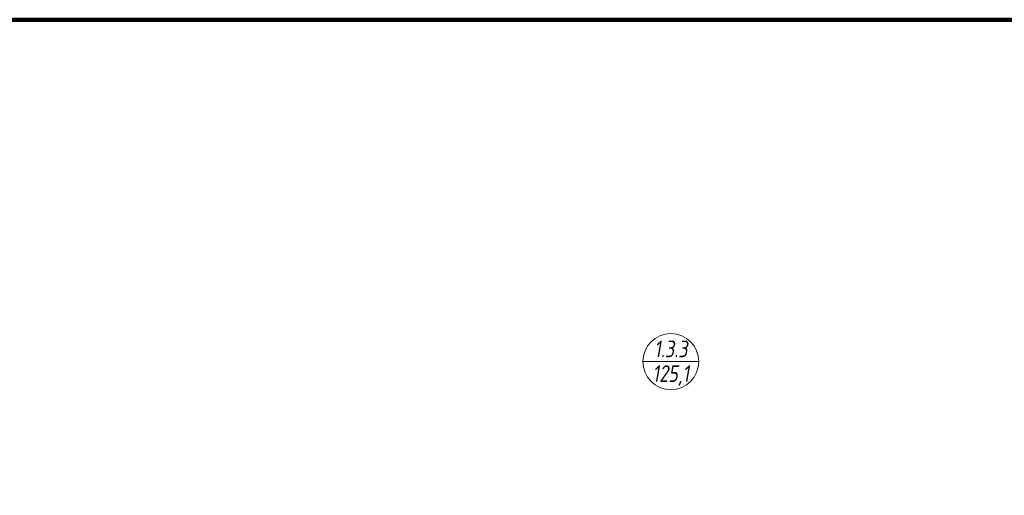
# Model space of a CAD drawing. Header units: millimetres. Extents: x -57162 to 485422, y -209335 to -9481.
# Tile 33 of 256: x 35845 to 50615, y -192745 to -185610. Entities that reach past the tile are written whole.
import ezdxf
from ezdxf.enums import TextEntityAlignment as Align

# ---------------------------------------------------------------- set-up
doc = ezdxf.new("R2010")
doc.units = ezdxf.units.MM
doc.layers.get('Defpoints').update_dxf_attribs({"color": 31})
doc.layers.add('ob_pomeshen', color=62, linetype='Continuous', lineweight=13)
doc.styles.add('fl_iso paper', font='isocpeur.ttf', dxfattribs={"width": 0.8, "oblique": 10})

# ---------------------------------------------------------------- blocks, each defined once
blk = doc.blocks.new('помещение')
at = {"color": 0}
blk.add_line((-420, 0), (420, 0), dxfattribs=at)
blk.add_circle((0, 0), 420, dxfattribs=at)
at = {"linetype": 'ByBlock', "style": 'fl_iso paper', "oblique": 10, "width": 0.8}
for tag, p in [('TXT1', (0, 190)), ('TXT2', (0, -180))]:
    blk.add_attdef(tag, text='', height=250, dxfattribs=at).set_placement(p, align=Align.MIDDLE_CENTER)

msp = doc.modelspace()

# ---------------------------------------------------------------- linework, layer by layer
at = {"layer": 'Defpoints', "color": 1, "lineweight": 100}
msp.add_lwpolyline([(112921.7, -185610.3), (-57162.1, -185610.3), (-57162.1, -209334.7), (112921.7, -209334.7)], close=True, dxfattribs=at)

# ---------------------------------------------------------------- block references
at = {"layer": 'ob_pomeshen'}
msp.add_blockref('помещение', (45612.1, -190739.4), dxfattribs=at).add_auto_attribs({'TXT1': '1.3.3', 'TXT2': '125,1'})

doc.saveas('drawing.dxf')
